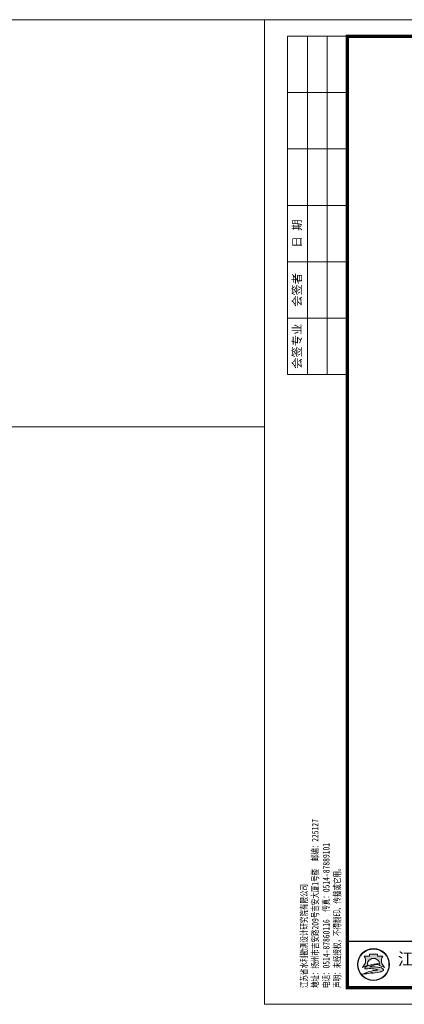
# Model space of a CAD drawing. Extents: x -27255 to 1448651, y 31034 to 8081248.
# Tile 112 of 198: x 585237 to 585353, y 3860399 to 3860696. Entities that reach past the tile are written whole.
import ezdxf
from ezdxf.enums import TextEntityAlignment as Align

# ---------------------------------------------------------------- set-up
doc = ezdxf.new("R2010")
doc.units = 0
doc.layers.get('0').update_dxf_attribs({"linetype": 'CONTINUOUS'})
doc.layers.add('0.13文字', color=3, linetype='CONTINUOUS', lineweight=13)
doc.layers.add('图框', color=7, linetype='CONTINUOUS', lineweight=20)
doc.styles.add('仿宋', font='FangSong_GB2312.ttf', dxfattribs={"width": 0.7})
doc.styles.add('宋体', font='FangSong_GB2312.ttf')

# ---------------------------------------------------------------- blocks, each defined once
blk = doc.blocks.new('d4trtg')
h = blk.add_hatch(color=152)
h.dxf.hatch_style = 1
h.paths.add_polyline_path([(654246.3193193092, 3899725.409078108, 1), (654149.4769673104, 3899725.409078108, 1)])
h.paths.add_polyline_path([(654244.689577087, 3899725.409078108, 1), (654151.1067095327, 3899725.409078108, 1)], flags=16)
h = blk.add_hatch(color=152)
h.dxf.hatch_style = 1
edge = h.paths.add_edge_path()
edge.add_arc((654216.7300615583, 3899701.144012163), 14.62686968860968, 43.31770961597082, 70.37003522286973)
edge.add_arc((654202.9245894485, 3899662.43781051), 55.72140833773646, 70.37003522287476, 84.52854590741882)
edge.add_arc((654197.052297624, 3899601.131590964), 117.3082280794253, 84.5285459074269, 95.17746754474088)
edge.add_arc((654198.4691254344, 3899704.113250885), 18.32576248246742, 111.7965680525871, 130.9174013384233, ccw=False)
edge.add_arc((654217.4394684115, 3899656.675769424), 69.41576698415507, 98.84274785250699, 111.79656805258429, ccw=False)
edge.add_arc((654228.1102754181, 3899588.085080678), 138.8315339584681, 95.21036804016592, 98.84274785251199, ccw=False)
edge.add_ellipse((654197.8981433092, 3899728.334977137), major_axis=(-17.7501498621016, 0), ratio=0.8776980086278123, start_angle=172.6538623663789, end_angle=176.9129867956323)
edge.add_arc((654213.8325542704, 3899624.955280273), 102.5563365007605, 88.99992913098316, 98.52267106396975)
edge.add_arc((654209.8965974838, 3899651.220285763), 75.99805588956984, 98.5226710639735, 116.8491039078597)
edge.add_arc((654181.1331357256, 3899708.041207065), 12.31168505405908, 116.8491039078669, 139.2900683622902)
edge.add_arc((654173.2830714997, 3899714.795695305), 1.955690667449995, 139.2900683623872, 263.050638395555)
edge.add_arc((654175.1158058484, 3899729.831970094), 17.10324739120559, 263.0506383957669, 272.136251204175)
edge.add_arc((654186.8001782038, 3899416.594006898), 296.3525647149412, 88.46268833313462, 92.13625120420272, ccw=False)
edge.add_arc((654193.3818121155, 3899661.833379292), 51.02489061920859, 68.07113774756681, 88.46268833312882, ccw=False)
edge.add_arc((654234.506227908, 3899496.08092722), 214.2253735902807, 95.91294384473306, 98.79521578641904)
edge.add_arc((654220.8241236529, 3899584.51078353), 124.7433113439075, 98.79521578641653, 117.8496747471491)
edge.add_arc((654806.2087627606, 3897318.850026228), 2461.597634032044, 104.7703900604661, 105.15790668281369, ccw=False)
edge.add_line((654178.6340996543, 3899699.104834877), (654170.5934602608, 3899695.844113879))
edge.add_arc((654384.3496151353, 3898723.49134639), 995.5709910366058, 100.90627282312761, 102.39834375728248, ccw=False)
edge.add_line((654195.9846486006, 3899701.080338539), (654189.8745459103, 3899699.193213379))
edge.add_arc((654166.7652083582, 3899985.305806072), 287.044347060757, 274.6177604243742, 279.6944367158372)
edge.add_arc((654207.3949546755, 3899747.472955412), 45.76599921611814, 279.694436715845, 287.6119267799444)
edge.add_arc((654216.243616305, 3899719.598572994), 16.52082853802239, 287.6119267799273, 311.5140981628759)
edge.add_arc((654225.3686800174, 3899709.289677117), 2.753471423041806, 311.5140981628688, 403.3177096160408)
edge = h.paths.add_edge_path()
edge.add_arc((654242.1391779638, 3899736.786777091), 20.67819482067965, 138.9741968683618, 204.1180883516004, ccw=False)
edge.add_line((654226.5392573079, 3899750.359920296), (654209.5567490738, 3899750.359920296))
edge.add_line((654209.5567490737, 3899750.359920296), (654209.5567490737, 3899756.23053299))
edge.add_line((654209.5567490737, 3899756.23053299), (654186.2395375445, 3899756.23053299))
edge.add_line((654186.2395375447, 3899756.23053299), (654186.2395375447, 3899750.359920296))
edge.add_line((654186.2395375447, 3899750.359920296), (654169.2570293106, 3899750.359920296))
edge.add_arc((654153.6571086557, 3899736.786777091), 20.67819482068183, -24.118088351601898, 41.0258031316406, ccw=False)
edge.add_arc((654138.2813983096, 3899743.670490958), 37.52449961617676, 314.34412131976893, 335.8819116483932, ccw=False)
edge.add_arc((654157.8406418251, 3899747.198545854), 31.08765203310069, 282.3877277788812, 290.1465811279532)
edge.add_arc((654127.1774852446, 3899830.778947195), 120.1152469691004, 290.1465811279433, 296.6495194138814)
edge.add_ellipse((654197.8981433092, 3899728.334977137), major_axis=(-17.7501498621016, 0), ratio=0.8776980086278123, start_angle=176.9129867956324, end_angle=378.37473811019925, ccw=False)
edge.add_ellipse((654197.8981433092, 3899728.334977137), major_axis=(-17.7501498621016, 0), ratio=0.8776980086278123, start_angle=172.653862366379, end_angle=176.9129867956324, ccw=False)
edge.add_ellipse((654197.8981433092, 3899728.334977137), major_axis=(-17.7501498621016, 0), ratio=0.8776980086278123, start_angle=161.6252618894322, end_angle=172.653862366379, ccw=False)
edge.add_arc((654268.6188013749, 3899830.778947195), 120.1152469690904, 243.3504805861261, 249.853418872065)
edge.add_arc((654237.9556447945, 3899747.198545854), 31.08765203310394, 249.8534188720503, 257.61227222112)
edge.add_arc((654257.5148883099, 3899743.670490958), 37.52449961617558, 204.1180883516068, 225.6558786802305, ccw=False)
at = {"lineweight": 0}
for p, q in [((653868.4004973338, 3899605.327936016), (653868.4004973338, 3902577.336202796)), ((653868.4004973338, 3902577.336202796), (658071.2404705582, 3902577.336202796)), ((658071.2404705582, 3899605.327936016), (653868.4004973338, 3899605.327936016))]:
    blk.add_line(p, q, dxfattribs=at)
for p, q in [((654118.5695433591, 3902527.302393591), (653938.4478302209, 3902527.302393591)), ((653938.4478302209, 3902527.302393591), (653938.4478302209, 3901506.612685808)), ((653998.488401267, 3902527.302393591), (653998.488401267, 3901506.612685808)), ((654058.528972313, 3902527.302393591), (654058.528972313, 3901506.612685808)), ((654118.5695433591, 3902357.187442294), (653938.4478302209, 3902357.187442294)), ((654118.5695433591, 3902187.072490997), (653938.4478302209, 3902187.072490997)), ((654118.5695433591, 3902016.9575397), (653938.4478302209, 3902016.9575397)), ((654118.5695433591, 3901846.842588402), (653938.4478302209, 3901846.842588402)), ((654118.5695433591, 3901676.727637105), (653938.4478302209, 3901676.727637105)), ((654118.5695433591, 3901506.612685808), (653938.4478302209, 3901506.612685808))]:
    blk.add_line(p, q)
at = {"lineweight": 0, "const_width": 10.0067618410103}
blk.add_lwpolyline([(654118.5695433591, 3902527.302393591), (658021.2066613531, 3902527.302393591), (658021.2066613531, 3899655.361745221), (654118.5695433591, 3899655.361745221)], close=True, dxfattribs=at)
at = {"lineweight": 0, "const_width": 4.002704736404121}
blk.add_lwpolyline([(658021.2066613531, 3899795.456410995), (654118.5695433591, 3899795.456410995)], dxfattribs=at)
at = {"color": 152}
for points in [[(654181.0529832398, 3899723.423913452, -0.02838203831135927), (654168.5479460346, 3899718.013005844, -0.03386732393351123), (654164.5097554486, 3899716.834668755, 0.09425397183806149), (654172.5302050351, 3899728.337281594, 0.2921547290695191), (654169.2570293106, 3899750.359920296), (654186.2395375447, 3899750.359920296), (654186.2395375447, 3899756.23053299), (654209.5567490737, 3899756.23053299), (654209.5567490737, 3899750.359920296), (654226.5392573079, 3899750.359920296, 0.29215472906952), (654223.2660815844, 3899728.337281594, 0.09425397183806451), (654231.2865311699, 3899716.834668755, -0.03386732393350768), (654227.2483405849, 3899718.013005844, -0.02838203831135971), (654214.7433033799, 3899723.423913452)], [(654215.6225359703, 3899727.495994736, 0.04157472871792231), (654198.6336295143, 3899726.379117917, 0.08013502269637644), (654175.5726574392, 3899719.025681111, 0.09823132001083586), (654171.8006163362, 3899716.071255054, 0.599439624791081), (654173.0464484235, 3899712.85437217, 0.03966424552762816), (654175.7533461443, 3899712.7406093, -0.01603031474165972), (654194.7507043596, 3899712.839904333, -0.08921046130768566), (654212.4373190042, 3899709.166529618, 0.01257694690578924), (654201.7504573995, 3899707.787257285, 0.08333285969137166), (654162.549863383, 3899694.805861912, -0.001690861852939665), (654178.6340996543, 3899699.104834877), (654170.5934602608, 3899695.844113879, -0.006510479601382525), (654195.9846486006, 3899701.080338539), (654189.8745459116, 3899699.193213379, 0.02215480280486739), (654215.101659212, 3899702.360502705, 0.03456031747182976), (654221.242295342, 3899703.852113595, 0.1046726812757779), (654227.1936927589, 3899707.227897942, 0.4234638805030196), (654227.3719977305, 3899711.178677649, 0.1185893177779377), (654221.6438736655, 3899714.920795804, 0.06185687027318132), (654208.2376153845, 3899717.905342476, 0.04649815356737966), (654186.4662944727, 3899717.961197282, -0.08362449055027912), (654191.6645458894, 3899721.128869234, -0.05658197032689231), (654206.7686614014, 3899725.266458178, -0.01585057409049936), (654215.5025964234, 3899726.342960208)]]:
    blk.add_lwpolyline(points, format="xyb", dxfattribs=at)
for radius in [48.42117599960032, 46.79143377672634]:
    blk.add_circle((654197.8981433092, 3899725.409078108), radius, dxfattribs=at)
blk.add_arc((654217.4394684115, 3899656.675769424), 69.41576698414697, 98.8427478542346, 111.796568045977, dxfattribs=at)
for start_param, end_param in [(2.820892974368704, 6.603884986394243), (3.013378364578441, 3.087714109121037)]:
    blk.add_ellipse((654197.8981433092, 3899728.334977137), major_axis=(-17.7501498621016, 0), ratio=0.8776980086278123, start_param=start_param, end_param=end_param, dxfattribs=at)
at = {"style": '宋体', "width": 0.9}
blk.add_text('江苏省水利勘测设计研究院有限公司', height=37.52535690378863, dxfattribs=at).set_placement((654640.1952124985, 3899742.929376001), align=Align.MIDDLE)
at = {"rotation": 90}
for s, insert, char_height, attachment_point, style in [('日 期', (653968.468115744, 3901931.900064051), 25.01690460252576, 5, '宋体'), ('会签者', (653968.468115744, 3901761.785112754), 25.01690460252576, 5, '宋体'), ('会签专业', (653968.468115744, 3901591.670161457), 25.01690460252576, 5, '宋体'), ('江苏省水利勘测设计研究院有限公司\\P地址：扬州市吉安路209号吉安大厦1号楼  邮编：225127\\P电话：0514-87860116  传真：0514-87889101\\P声明：未经授权，不得翻印、传播或它用。', (654101.5093347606, 3899654.544439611), 20.0135236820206, 7, '仿宋')]:
    blk.add_mtext(s, dxfattribs=dict(at, insert=insert, char_height=char_height, attachment_point=attachment_point, style=style))

msp = doc.modelspace()

# ---------------------------------------------------------------- linework, layer by layer
at = {"layer": '0.13文字', "linetype": 'Continuous', "lineweight": 13}
for q in [(587865.8902504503, 3860696.129345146), (587865.8902504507, 3860696.129345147)]:
    msp.add_line((582175.0028450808, 3860696.129345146), q, dxfattribs=at)
at = {"layer": '0.13文字', "lineweight": 13}
msp.add_lwpolyline([(585116.8331853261, 3860696.129345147), (585310.7398203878, 3860696.129345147), (585310.7398203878, 3860573.240593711), (585116.8331853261, 3860573.240593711)], close=True, dxfattribs=at)

# ---------------------------------------------------------------- block references
at = {"layer": '图框', "xscale": 0.09999999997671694, "yscale": 0.1000000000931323, "zscale": 0.1}
msp.add_blockref('d4trtg', (519923.8997858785, 3470438.395361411), dxfattribs=at)

doc.saveas('drawing.dxf')
